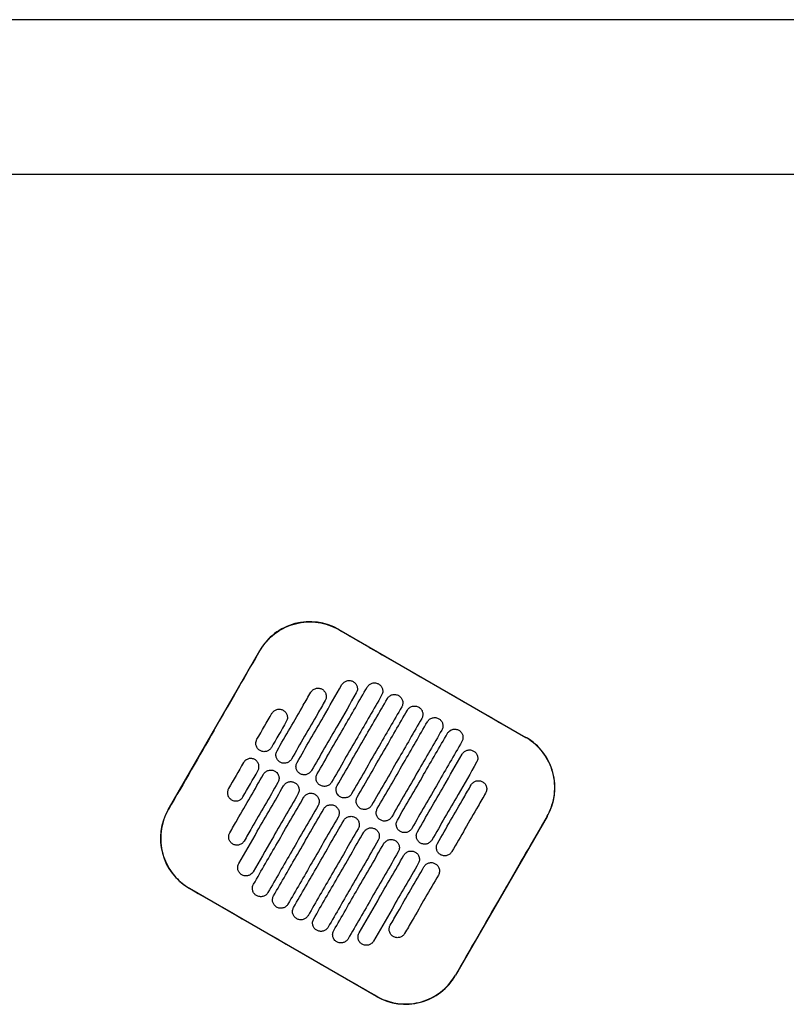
# Model space of a CAD drawing. Header units: metres. Extents: x 15.2 to 54.2, y -39.7 to 1.1.
# Tile 186 of 256: x 47.6 to 48, y -37.3 to -36.8. Entities that reach past the tile are written whole.
import ezdxf

# ---------------------------------------------------------------- set-up
doc = ezdxf.new("R2010")
doc.units = ezdxf.units.M
doc.header["$MEASUREMENT"] = 0
doc.layers.add('2D', color=252, linetype='Continuous')

# ---------------------------------------------------------------- blocks, each defined once
blk = doc.blocks.new('2D_QYOS_450')
at = {"layer": '2D'}
for p, q in [((1.66604, 0.00005), (0.77396, 0.00005)), ((0.0795, -0.08), (2.36049, -0.08)), ((1.01605, -0.31597), (1.11307, -0.37192)), ((0.92761, -0.40926), (0.97508, -0.32697)), ((1.12407, -0.4129), (1.07661, -0.49519)), ((1.03564, -0.50619), (0.93861, -0.45024))]:
    blk.add_line(p, q, dxfattribs=at)
for centre, start, end in [((1.00106, -0.34196), 60.027, 150.027), ((1.09808, -0.39791), 330.027, 60.027), ((0.9536, -0.42425), 150.027, 240.027), ((1.05062, -0.48021), 240.027, 330.027)]:
    blk.add_arc(centre, 0.03, start, end, dxfattribs=at)
for points, knots in [([(0.97517, -0.32702), (0.97555, -0.32636), (0.97596, -0.32572), (0.97839, -0.32215), (0.98091, -0.3196), (0.98676, -0.31546), (0.99005, -0.31393), (0.99741, -0.31202), (1.00143, -0.3118), (1.00912, -0.31292), (1.01272, -0.31417), (1.016, -0.31606)], [-8.20809, -8.20809, -8.20809, -8.20809, -7.978943, -7.978943, -6.912231, -6.912231, -5.830065, -5.830065, -4.632711, -4.632711, -3.498654, -3.498654, -3.498654, -3.498654]), ([(1.016, -0.31606), (1.02389, -0.32062), (1.03209, -0.32535), (1.0644, -0.34399), (1.08871, -0.35801), (1.11302, -0.37202)], [-3.18138, -3.18138, -3.18138, -3.18138, -2.673929, -2.673929, -1.133377, -1.133377, -1.133377, -1.133377]), ([(0.95145, -0.36818), (0.95239, -0.36655), (0.95332, -0.36493), (0.96227, -0.34941), (0.96884, -0.33801), (0.97517, -0.32702)], [-12.071476, -12.071476, -12.071476, -12.071476, -11.509189, -11.509189, -6.696301, -6.696301, -6.696301, -6.696301]), ([(0.99443, -0.38489), (0.99897, -0.37702), (1.00351, -0.36915), (1.01125, -0.35572), (1.01446, -0.35016), (1.01766, -0.3446)], [0.699452, 0.699452, 0.699452, 0.699452, 3.42526, 3.42526, 5.350619, 5.350619, 5.350619, 5.350619]), ([(1.00152, -0.34856), (1.00177, -0.34814), (1.00213, -0.34768), (1.00308, -0.34696), (1.00358, -0.34671), (1.00465, -0.34642), (1.00523, -0.34638), (1.00642, -0.34653), (1.00697, -0.34675), (1.00739, -0.34699)], [-0.5513875, -0.5513875, -0.5513875, -0.5513875, -0.4031047, -0.4031047, -0.2776919, -0.2776919, -0.1471638, -0.1471638, 0, 0, 0, 0]), ([(1.00482, -0.39088), (1.00936, -0.38301), (1.0139, -0.37514), (1.02256, -0.36012), (1.02668, -0.35298), (1.03081, -0.34583)], [0.699452, 0.699452, 0.699452, 0.699452, 3.425292, 3.425292, 5.900643, 5.900643, 5.900643, 5.900643]), ([(1.00739, -0.34699), (1.00782, -0.34724), (1.00828, -0.3476), (1.00901, -0.34856), (1.00925, -0.34906), (1.00954, -0.35013), (1.00958, -0.3507), (1.00943, -0.35189), (1.00922, -0.35244), (1.00897, -0.35286)], [-0.5553353, -0.5553353, -0.5553353, -0.5553353, -0.4045593, -0.4045593, -0.278267, -0.278267, -0.1472205, -0.1472205, 0, 0, 0, 0]), ([(1.01766, -0.3446), (1.01791, -0.34417), (1.01827, -0.34371), (1.01922, -0.34299), (1.01972, -0.34275), (1.02079, -0.34245), (1.02137, -0.34241), (1.02256, -0.34257), (1.02311, -0.34278), (1.02353, -0.34303)], [-0.5514248, -0.5514248, -0.5514248, -0.5514248, -0.4031161, -0.4031161, -0.2776965, -0.2776965, -0.1471644, -0.1471644, 0, 0, 0, 0]), ([(1.02353, -0.34303), (1.02396, -0.34327), (1.02442, -0.34364), (1.02515, -0.34459), (1.02539, -0.34509), (1.02568, -0.34616), (1.02573, -0.34673), (1.02557, -0.34792), (1.02536, -0.34847), (1.02511, -0.34889)], [-0.5553003, -0.5553003, -0.5553003, -0.5553003, -0.4045497, -0.4045497, -0.2782639, -0.2782639, -0.1472208, -0.1472208, 0, 0, 0, 0]), ([(1.03081, -0.34583), (1.03105, -0.34541), (1.03142, -0.34494), (1.03237, -0.34422), (1.03286, -0.34398), (1.03393, -0.34368), (1.03451, -0.34364), (1.03571, -0.3438), (1.03625, -0.34401), (1.03668, -0.34426)], [-0.5514378, -0.5514378, -0.5514378, -0.5514378, -0.4031217, -0.4031217, -0.2776979, -0.2776979, -0.1471642, -0.1471642, 0, 0, 0, 0]), ([(1.03668, -0.34426), (1.0371, -0.3445), (1.03757, -0.34487), (1.03829, -0.34582), (1.03853, -0.34632), (1.03883, -0.34739), (1.03887, -0.34796), (1.03872, -0.34916), (1.0385, -0.3497), (1.03826, -0.35012)], [-0.5552876, -0.5552876, -0.5552876, -0.5552876, -0.4045446, -0.4045446, -0.2782629, -0.2782629, -0.1472212, -0.1472212, 0, 0, 0, 0]), ([(0.98403, -0.37889), (0.98857, -0.37102), (0.99311, -0.36315), (0.99894, -0.35304), (1.00023, -0.3508), (1.00152, -0.34856)], [0.699452, 0.699452, 0.699452, 0.699452, 3.425217, 3.425217, 4.200582, 4.200582, 4.200582, 4.200582]), ([(1.02511, -0.34889), (1.02191, -0.35445), (1.0187, -0.36001), (1.01096, -0.37344), (1.00642, -0.38131), (1.00188, -0.38918)], [1.499949, 1.499949, 1.499949, 1.499949, 3.425284, 3.425284, 6.151116, 6.151116, 6.151116, 6.151116]), ([(1.03826, -0.35012), (1.03413, -0.35727), (1.03001, -0.36442), (1.02135, -0.37944), (1.01681, -0.38731), (1.01227, -0.39518)], [0.949973, 0.949973, 0.949973, 0.949973, 3.425307, 3.425307, 6.151164, 6.151164, 6.151164, 6.151164]), ([(1.01522, -0.39688), (1.01976, -0.38901), (1.0243, -0.38114), (1.03296, -0.36612), (1.03708, -0.35897), (1.0412, -0.35182)], [0.699452, 0.699452, 0.699452, 0.699452, 3.425313, 3.425313, 5.900643, 5.900643, 5.900643, 5.900643]), ([(1.0412, -0.35182), (1.04145, -0.3514), (1.04181, -0.35094), (1.04276, -0.35022), (1.04326, -0.34997), (1.04433, -0.34968), (1.04491, -0.34964), (1.0461, -0.34979), (1.04665, -0.35001), (1.04707, -0.35025)], [-0.5514274, -0.5514274, -0.5514274, -0.5514274, -0.4031209, -0.4031209, -0.2776962, -0.2776962, -0.1471634, -0.1471634, 0, 0, 0, 0]), ([(1.04707, -0.35025), (1.04749, -0.3505), (1.04796, -0.35086), (1.04868, -0.35182), (1.04893, -0.35231), (1.04922, -0.35339), (1.04926, -0.35396), (1.04911, -0.35515), (1.0489, -0.35569), (1.04865, -0.35612)], [-0.5552953, -0.5552953, -0.5552953, -0.5552953, -0.4045437, -0.4045437, -0.2782634, -0.2782634, -0.1472215, -0.1472215, 0, 0, 0, 0]), ([(1.00897, -0.35286), (1.00768, -0.3551), (1.00639, -0.35734), (1.00056, -0.36745), (0.99602, -0.37532), (0.99148, -0.38319)], [2.649916, 2.649916, 2.649916, 2.649916, 3.425249, 3.425249, 6.151046, 6.151046, 6.151046, 6.151046]), ([(1.04865, -0.35612), (1.04453, -0.36327), (1.04041, -0.37041), (1.03175, -0.38543), (1.02721, -0.3933), (1.02267, -0.40117)], [0.949998, 0.949998, 0.949998, 0.949998, 3.42532, 3.42532, 6.151189, 6.151189, 6.151189, 6.151189]), ([(1.0516, -0.35782), (1.05184, -0.3574), (1.05221, -0.35693), (1.05316, -0.35621), (1.05365, -0.35597), (1.05472, -0.35567), (1.0553, -0.35563), (1.0565, -0.35579), (1.05704, -0.356), (1.05747, -0.35625)], [-0.5514139, -0.5514139, -0.5514139, -0.5514139, -0.4031194, -0.4031194, -0.2776944, -0.2776944, -0.1471626, -0.1471626, 0, 0, 0, 0]), ([(1.05747, -0.35625), (1.05789, -0.35649), (1.05836, -0.35686), (1.05908, -0.35781), (1.05932, -0.35831), (1.05962, -0.35938), (1.05966, -0.35995), (1.05951, -0.36115), (1.05929, -0.36169), (1.05905, -0.36211)], [-0.5553076, -0.5553076, -0.5553076, -0.5553076, -0.4045445, -0.4045445, -0.2782646, -0.2782646, -0.1472219, -0.1472219, 0, 0, 0, 0]), ([(0.98139, -0.35946), (0.98163, -0.35904), (0.982, -0.35858), (0.98294, -0.35786), (0.98344, -0.35761), (0.98451, -0.35732), (0.98509, -0.35728), (0.98629, -0.35743), (0.98683, -0.35764), (0.98726, -0.35789)], [-0.5513269, -0.5513269, -0.5513269, -0.5513269, -0.4030891, -0.4030891, -0.2776846, -0.2776846, -0.1471626, -0.1471626, 0, 0, 0, 0]), ([(0.98726, -0.35789), (0.98768, -0.35813), (0.98815, -0.3585), (0.98887, -0.35946), (0.98911, -0.35995), (0.98941, -0.36102), (0.98945, -0.3616), (0.98929, -0.36279), (0.98908, -0.36333), (0.98884, -0.36376)], [-0.5553938, -0.5553938, -0.5553938, -0.5553938, -0.4045733, -0.4045733, -0.2782728, -0.2782728, -0.147221, -0.147221, 0, 0, 0, 0]), ([(1.02561, -0.40287), (1.03015, -0.395), (1.03469, -0.38713), (1.04335, -0.37211), (1.04747, -0.36497), (1.0516, -0.35782)], [0.699452, 0.699452, 0.699452, 0.699452, 3.425322, 3.425322, 5.900643, 5.900643, 5.900643, 5.900643]), ([(1.05905, -0.36211), (1.05492, -0.36926), (1.0508, -0.37641), (1.04214, -0.39143), (1.0376, -0.3993), (1.03306, -0.40717)], [0.950001, 0.950001, 0.950001, 0.950001, 3.425322, 3.425322, 6.151192, 6.151192, 6.151192, 6.151192]), ([(1.06199, -0.36381), (1.06224, -0.36339), (1.0626, -0.36293), (1.06355, -0.36221), (1.06405, -0.36196), (1.06512, -0.36167), (1.0657, -0.36163), (1.06689, -0.36178), (1.06744, -0.362), (1.06786, -0.36224)], [-0.551397, -0.551397, -0.551397, -0.551397, -0.4031173, -0.4031173, -0.2776925, -0.2776925, -0.1471621, -0.1471621, 0, 0, 0, 0]), ([(1.06786, -0.36224), (1.06828, -0.36249), (1.06875, -0.36285), (1.06947, -0.36381), (1.06972, -0.3643), (1.07001, -0.36538), (1.07005, -0.36595), (1.0699, -0.36714), (1.06969, -0.36769), (1.06944, -0.36811)], [-0.5553245, -0.5553245, -0.5553245, -0.5553245, -0.4045471, -0.4045471, -0.2782667, -0.2782667, -0.1472226, -0.1472226, 0, 0, 0, 0]), ([(1.03601, -0.40887), (1.04055, -0.401), (1.04509, -0.39313), (1.05375, -0.37811), (1.05787, -0.37096), (1.06199, -0.36381)], [0.699452, 0.699452, 0.699452, 0.699452, 3.425321, 3.425321, 5.900643, 5.900643, 5.900643, 5.900643]), ([(1.06944, -0.36811), (1.06532, -0.37526), (1.0612, -0.3824), (1.05254, -0.39742), (1.048, -0.40529), (1.04346, -0.41317)], [0.949982, 0.949982, 0.949982, 0.949982, 3.425312, 3.425312, 6.151173, 6.151173, 6.151173, 6.151173]), ([(1.0464, -0.41486), (1.05094, -0.40699), (1.05548, -0.39912), (1.06414, -0.3841), (1.06827, -0.37696), (1.07239, -0.36981)], [0.699452, 0.699452, 0.699452, 0.699452, 3.425308, 3.425308, 5.900643, 5.900643, 5.900643, 5.900643]), ([(1.07239, -0.36981), (1.07263, -0.36939), (1.073, -0.36892), (1.07395, -0.3682), (1.07444, -0.36796), (1.07551, -0.36766), (1.07609, -0.36762), (1.07729, -0.36778), (1.07783, -0.36799), (1.07826, -0.36824)], [-0.551377, -0.551377, -0.551377, -0.551377, -0.4031143, -0.4031143, -0.2776905, -0.2776905, -0.1471617, -0.1471617, 0, 0, 0, 0]), ([(1.07826, -0.36824), (1.07868, -0.36848), (1.07915, -0.36885), (1.07987, -0.3698), (1.08011, -0.3703), (1.08041, -0.37137), (1.08045, -0.37194), (1.0803, -0.37314), (1.08008, -0.37368), (1.07984, -0.37411)], [-0.5553462, -0.5553462, -0.5553462, -0.5553462, -0.4045514, -0.4045514, -0.2782696, -0.2782696, -0.1472236, -0.1472236, 0, 0, 0, 0]), ([(1.12398, -0.41284), (1.12472, -0.41156), (1.12536, -0.41023), (1.12683, -0.40648), (1.12746, -0.40401), (1.12776, -0.40148), (1.12822, -0.39768), (1.12795, -0.39383), (1.12595, -0.38644), (1.12426, -0.38298), (1.11964, -0.37684), (1.11674, -0.37423), (1.11329, -0.37217), (1.11315, -0.3721), (1.11302, -0.37202)], [17.619777, 17.619777, 17.619777, 17.619777, 18.064718, 18.064718, 18.827754, 18.827754, 18.827754, 19.97637, 19.97637, 21.122539, 21.122539, 22.281306, 22.281306, 22.328075, 22.328075, 22.328075, 22.328075]), ([(0.97522, -0.37877), (0.97479, -0.37852), (0.97433, -0.37816), (0.9736, -0.3772), (0.97336, -0.3767), (0.97307, -0.37563), (0.97303, -0.37506), (0.97318, -0.37387), (0.97339, -0.37332), (0.97364, -0.3729)], [-0.5554178, -0.5554178, -0.5554178, -0.5554178, -0.4045751, -0.4045751, -0.2782741, -0.2782741, -0.1472211, -0.1472211, 0, 0, 0, 0]), ([(0.98109, -0.37719), (0.98084, -0.37762), (0.98048, -0.37808), (0.97953, -0.3788), (0.97903, -0.37905), (0.97796, -0.37934), (0.97738, -0.37938), (0.97619, -0.37923), (0.97564, -0.37901), (0.97522, -0.37877)], [-0.5512937, -0.5512937, -0.5512937, -0.5512937, -0.403082, -0.403082, -0.27768, -0.27768, -0.1471612, -0.1471612, 0, 0, 0, 0]), ([(1.07984, -0.37411), (1.07571, -0.38125), (1.07159, -0.3884), (1.06293, -0.40342), (1.05839, -0.41129), (1.05385, -0.41916)], [0.949941, 0.949941, 0.949941, 0.949941, 3.425291, 3.425291, 6.151132, 6.151132, 6.151132, 6.151132]), ([(0.98561, -0.38476), (0.98519, -0.38452), (0.98472, -0.38415), (0.984, -0.3832), (0.98375, -0.3827), (0.98346, -0.38163), (0.98342, -0.38105), (0.98357, -0.37986), (0.98379, -0.37932), (0.98403, -0.37889)], [-0.5553983, -0.5553983, -0.5553983, -0.5553983, -0.4045681, -0.4045681, -0.278271, -0.278271, -0.1472202, -0.1472202, 0, 0, 0, 0]), ([(1.0568, -0.42086), (1.06134, -0.41299), (1.06588, -0.40512), (1.07362, -0.39169), (1.07683, -0.38613), (1.08003, -0.38057)], [0.699452, 0.699452, 0.699452, 0.699452, 3.425284, 3.425284, 5.350619, 5.350619, 5.350619, 5.350619]), ([(1.08003, -0.38057), (1.08028, -0.38015), (1.08064, -0.37968), (1.08159, -0.37896), (1.08209, -0.37872), (1.08316, -0.37842), (1.08374, -0.37838), (1.08493, -0.37854), (1.08548, -0.37875), (1.0859, -0.379)], [-0.5513421, -0.5513421, -0.5513421, -0.5513421, -0.4031061, -0.4031061, -0.2776864, -0.2776864, -0.147161, -0.147161, 0, 0, 0, 0]), ([(1.0859, -0.379), (1.08633, -0.37924), (1.08679, -0.37961), (1.08752, -0.38056), (1.08776, -0.38106), (1.08806, -0.38213), (1.0881, -0.3827), (1.08794, -0.3839), (1.08773, -0.38444), (1.08748, -0.38486)], [-0.5553798, -0.5553798, -0.5553798, -0.5553798, -0.4045588, -0.4045588, -0.278273, -0.278273, -0.147224, -0.147224, 0, 0, 0, 0]), ([(0.97252, -0.38344), (0.97209, -0.3832), (0.97155, -0.38298), (0.97035, -0.38283), (0.96978, -0.38287), (0.9687, -0.38317), (0.96821, -0.38341), (0.96726, -0.38413), (0.96689, -0.38459), (0.96665, -0.38502)], [0, 0, 0, 0, 0.1471605, 0.1471605, 0.2776781, 0.2776781, 0.4030803, 0.4030803, 0.5512777, 0.5512777, 0.5512777, 0.5512777]), ([(0.9741, -0.38931), (0.97434, -0.38889), (0.97456, -0.38834), (0.97471, -0.38715), (0.97467, -0.38658), (0.97438, -0.38551), (0.97413, -0.38501), (0.97341, -0.38406), (0.97294, -0.38369), (0.97252, -0.38344)], [0, 0, 0, 0, 0.1472222, 0.1472222, 0.2782773, 0.2782773, 0.4045795, 0.4045795, 0.5554397, 0.5554397, 0.5554397, 0.5554397]), ([(0.99148, -0.38319), (0.99124, -0.38361), (0.99087, -0.38408), (0.98992, -0.38479), (0.98943, -0.38504), (0.98835, -0.38533), (0.98778, -0.38538), (0.98658, -0.38522), (0.98604, -0.38501), (0.98561, -0.38476)], [-0.5513071, -0.5513071, -0.5513071, -0.5513071, -0.4030846, -0.4030846, -0.2776802, -0.2776802, -0.1471604, -0.1471604, 0, 0, 0, 0]), ([(0.99601, -0.39076), (0.99558, -0.39051), (0.99512, -0.39015), (0.99439, -0.38919), (0.99415, -0.38869), (0.99386, -0.38762), (0.99382, -0.38705), (0.99397, -0.38586), (0.99418, -0.38531), (0.99443, -0.38489)], [-0.5553838, -0.5553838, -0.5553838, -0.5553838, -0.4045626, -0.4045626, -0.2782686, -0.2782686, -0.1472195, -0.1472195, 0, 0, 0, 0]), ([(1.08748, -0.38486), (1.08428, -0.39042), (1.08107, -0.39598), (1.07333, -0.40941), (1.06879, -0.41728), (1.06425, -0.42516)], [1.499901, 1.499901, 1.499901, 1.499901, 3.42526, 3.42526, 6.151068, 6.151068, 6.151068, 6.151068]), ([(0.95955, -0.42134), (0.96084, -0.4191), (0.96213, -0.41686), (0.96796, -0.40675), (0.9725, -0.39888), (0.97704, -0.39101)], [2.649852, 2.649852, 2.649852, 2.649852, 3.425217, 3.425217, 6.150983, 6.150983, 6.150983, 6.150983]), ([(0.97704, -0.39101), (0.97729, -0.39059), (0.97765, -0.39013), (0.9786, -0.38941), (0.9791, -0.38916), (0.98017, -0.38887), (0.98075, -0.38883), (0.98194, -0.38898), (0.98249, -0.38919), (0.98291, -0.38944)], [-0.5512944, -0.5512944, -0.5512944, -0.5512944, -0.4030833, -0.4030833, -0.2776787, -0.2776787, -0.1471599, -0.1471599, 0, 0, 0, 0]), ([(0.98291, -0.38944), (0.98334, -0.38968), (0.9838, -0.39005), (0.98453, -0.39101), (0.98477, -0.3915), (0.98506, -0.39257), (0.9851, -0.39315), (0.98495, -0.39434), (0.98474, -0.39488), (0.98449, -0.39531)], [-0.5554159, -0.5554159, -0.5554159, -0.5554159, -0.4045716, -0.4045716, -0.2782736, -0.2782736, -0.1472211, -0.1472211, 0, 0, 0, 0]), ([(1.00188, -0.38918), (1.00163, -0.38961), (1.00127, -0.39007), (1.00032, -0.39079), (0.99982, -0.39104), (0.99875, -0.39133), (0.99817, -0.39137), (0.99698, -0.39122), (0.99643, -0.391), (0.99601, -0.39076)], [-0.5513171, -0.5513171, -0.5513171, -0.5513171, -0.4030867, -0.4030867, -0.2776803, -0.2776803, -0.1471597, -0.1471597, 0, 0, 0, 0]), ([(1.0064, -0.39675), (1.00598, -0.39651), (1.00551, -0.39614), (1.00479, -0.39519), (1.00454, -0.39469), (1.00425, -0.39362), (1.00421, -0.39304), (1.00436, -0.39185), (1.00458, -0.39131), (1.00482, -0.39088)], [-0.5553742, -0.5553742, -0.5553742, -0.5553742, -0.4045587, -0.4045587, -0.278267, -0.278267, -0.1472191, -0.1472191, 0, 0, 0, 0]), ([(0.9642, -0.4373), (0.96741, -0.43174), (0.97061, -0.42618), (0.97836, -0.41275), (0.9829, -0.40488), (0.98744, -0.39701)], [1.499901, 1.499901, 1.499901, 1.499901, 3.42526, 3.42526, 6.151068, 6.151068, 6.151068, 6.151068]), ([(0.98449, -0.39531), (0.97995, -0.40318), (0.97541, -0.41105), (0.96958, -0.42116), (0.96829, -0.4234), (0.967, -0.42564)], [0.699452, 0.699452, 0.699452, 0.699452, 3.425249, 3.425249, 4.200582, 4.200582, 4.200582, 4.200582]), ([(0.98744, -0.39701), (0.98768, -0.39658), (0.98805, -0.39612), (0.989, -0.3954), (0.98949, -0.39516), (0.99057, -0.39486), (0.99114, -0.39482), (0.99234, -0.39497), (0.99288, -0.39519), (0.99331, -0.39543)], [-0.5513075, -0.5513075, -0.5513075, -0.5513075, -0.4030857, -0.4030857, -0.2776792, -0.2776792, -0.1471593, -0.1471593, 0, 0, 0, 0]), ([(0.99331, -0.39543), (0.99373, -0.39568), (0.9942, -0.39605), (0.99492, -0.397), (0.99517, -0.3975), (0.99546, -0.39857), (0.9955, -0.39914), (0.99535, -0.40033), (0.99513, -0.40088), (0.99489, -0.4013)], [-0.555397, -0.555397, -0.555397, -0.555397, -0.4045652, -0.4045652, -0.2782705, -0.2782705, -0.1472202, -0.1472202, 0, 0, 0, 0]), ([(1.01227, -0.39518), (1.01203, -0.3956), (1.01166, -0.39607), (1.01071, -0.39679), (1.01022, -0.39703), (1.00914, -0.39733), (1.00857, -0.39737), (1.00737, -0.39721), (1.00683, -0.397), (1.0064, -0.39675)], [-0.5513237, -0.5513237, -0.5513237, -0.5513237, -0.4030882, -0.4030882, -0.2776804, -0.2776804, -0.1471592, -0.1471592, 0, 0, 0, 0]), ([(1.0168, -0.40275), (1.01637, -0.4025), (1.01591, -0.40214), (1.01518, -0.40118), (1.01494, -0.40068), (1.01465, -0.39961), (1.01461, -0.39904), (1.01476, -0.39785), (1.01497, -0.3973), (1.01522, -0.39688)], [-0.5553693, -0.5553693, -0.5553693, -0.5553693, -0.4045566, -0.4045566, -0.2782661, -0.2782661, -0.1472189, -0.1472189, 0, 0, 0, 0]), ([(1.06719, -0.42685), (1.07173, -0.41898), (1.07627, -0.41111), (1.0821, -0.401), (1.08339, -0.39876), (1.08468, -0.39653)], [0.699452, 0.699452, 0.699452, 0.699452, 3.425249, 3.425249, 4.200582, 4.200582, 4.200582, 4.200582]), ([(1.08468, -0.39653), (1.08493, -0.3961), (1.08529, -0.39564), (1.08624, -0.39492), (1.08674, -0.39467), (1.08781, -0.39438), (1.08839, -0.39434), (1.08958, -0.39449), (1.09013, -0.39471), (1.09055, -0.39495)], [-0.5513007, -0.5513007, -0.5513007, -0.5513007, -0.4030941, -0.4030941, -0.2776814, -0.2776814, -0.1471603, -0.1471603, 0, 0, 0, 0]), ([(1.09055, -0.39495), (1.09098, -0.3952), (1.09144, -0.39556), (1.09217, -0.39652), (1.09241, -0.39702), (1.09271, -0.39809), (1.09275, -0.39866), (1.09259, -0.39985), (1.09238, -0.4004), (1.09213, -0.40082)], [-0.5554179, -0.5554179, -0.5554179, -0.5554179, -0.4045683, -0.4045683, -0.2782761, -0.2782761, -0.1472238, -0.1472238, 0, 0, 0, 0]), ([(0.9589, -0.39845), (0.95865, -0.39888), (0.95844, -0.39942), (0.95829, -0.40061), (0.95833, -0.40119), (0.95862, -0.40226), (0.95887, -0.40276), (0.95959, -0.40371), (0.96006, -0.40408), (0.96048, -0.40432)], [0, 0, 0, 0, 0.147223, 0.147223, 0.2782783, 0.2782783, 0.4045781, 0.4045781, 0.5554474, 0.5554474, 0.5554474, 0.5554474]), ([(0.96048, -0.40432), (0.9609, -0.40457), (0.96145, -0.40478), (0.96265, -0.40493), (0.96322, -0.40489), (0.96429, -0.4046), (0.96479, -0.40435), (0.96574, -0.40363), (0.9661, -0.40317), (0.96635, -0.40275)], [0, 0, 0, 0, 0.1471602, 0.1471602, 0.2776775, 0.2776775, 0.4030818, 0.4030818, 0.5512681, 0.5512681, 0.5512681, 0.5512681]), ([(0.99489, -0.4013), (0.99035, -0.40917), (0.98581, -0.41704), (0.97806, -0.43047), (0.97486, -0.43603), (0.97165, -0.44159)], [0.699452, 0.699452, 0.699452, 0.699452, 3.425284, 3.425284, 5.350619, 5.350619, 5.350619, 5.350619]), ([(0.97185, -0.44806), (0.97597, -0.44091), (0.98009, -0.43376), (0.98875, -0.41874), (0.99329, -0.41087), (0.99783, -0.403)], [0.949941, 0.949941, 0.949941, 0.949941, 3.425292, 3.425292, 6.151132, 6.151132, 6.151132, 6.151132]), ([(0.99783, -0.403), (0.99808, -0.40258), (0.99844, -0.40212), (0.99939, -0.4014), (0.99989, -0.40115), (1.00096, -0.40086), (1.00154, -0.40082), (1.00273, -0.40097), (1.00328, -0.40118), (1.0037, -0.40143)], [-0.5513173, -0.5513173, -0.5513173, -0.5513173, -0.4030875, -0.4030875, -0.2776797, -0.2776797, -0.147159, -0.147159, 0, 0, 0, 0]), ([(1.0037, -0.40143), (1.00413, -0.40167), (1.00459, -0.40204), (1.00532, -0.403), (1.00556, -0.40349), (1.00585, -0.40456), (1.0059, -0.40514), (1.00574, -0.40633), (1.00553, -0.40687), (1.00528, -0.4073)], [-0.555383, -0.555383, -0.555383, -0.555383, -0.4045604, -0.4045604, -0.2782682, -0.2782682, -0.1472195, -0.1472195, 0, 0, 0, 0]), ([(1.02267, -0.40117), (1.02242, -0.4016), (1.02206, -0.40206), (1.02111, -0.40278), (1.02061, -0.40303), (1.01954, -0.40332), (1.01896, -0.40336), (1.01777, -0.40321), (1.01722, -0.40299), (1.0168, -0.40275)], [-0.551327, -0.551327, -0.551327, -0.551327, -0.403089, -0.403089, -0.2776804, -0.2776804, -0.1471589, -0.1471589, 0, 0, 0, 0]), ([(1.02719, -0.40874), (1.02677, -0.4085), (1.0263, -0.40813), (1.02558, -0.40718), (1.02534, -0.40668), (1.02504, -0.40561), (1.025, -0.40503), (1.02515, -0.40384), (1.02537, -0.4033), (1.02561, -0.40287)], [-0.5553691, -0.5553691, -0.5553691, -0.5553691, -0.4045561, -0.4045561, -0.278266, -0.278266, -0.1472189, -0.1472189, 0, 0, 0, 0]), ([(1.09213, -0.40082), (1.09084, -0.40306), (1.08955, -0.4053), (1.08372, -0.41541), (1.07918, -0.42328), (1.07464, -0.43115)], [2.649852, 2.649852, 2.649852, 2.649852, 3.425217, 3.425217, 6.150982, 6.150982, 6.150982, 6.150982]), ([(1.00528, -0.4073), (1.00074, -0.41517), (0.9962, -0.42304), (0.98754, -0.43806), (0.98342, -0.44521), (0.9793, -0.45235)], [0.699452, 0.699452, 0.699452, 0.699452, 3.425308, 3.425308, 5.900643, 5.900643, 5.900643, 5.900643]), ([(1.00823, -0.409), (1.00847, -0.40857), (1.00884, -0.40811), (1.00979, -0.40739), (1.01028, -0.40715), (1.01136, -0.40685), (1.01193, -0.40681), (1.01313, -0.40696), (1.01367, -0.40718), (1.0141, -0.40742)], [-0.5513238, -0.5513238, -0.5513238, -0.5513238, -0.4030887, -0.4030887, -0.27768, -0.27768, -0.1471588, -0.1471588, 0, 0, 0, 0]), ([(1.0141, -0.40742), (1.01452, -0.40767), (1.01499, -0.40804), (1.01571, -0.40899), (1.01596, -0.40949), (1.01625, -0.41056), (1.01629, -0.41113), (1.01614, -0.41232), (1.01592, -0.41287), (1.01568, -0.41329)], [-0.5553737, -0.5553737, -0.5553737, -0.5553737, -0.4045574, -0.4045574, -0.2782667, -0.2782667, -0.1472191, -0.1472191, 0, 0, 0, 0]), ([(1.03306, -0.40717), (1.03282, -0.40759), (1.03245, -0.40806), (1.0315, -0.40878), (1.03101, -0.40902), (1.02993, -0.40932), (1.02936, -0.40936), (1.02816, -0.4092), (1.02762, -0.40899), (1.02719, -0.40874)], [-0.551327, -0.551327, -0.551327, -0.551327, -0.4030892, -0.4030892, -0.2776802, -0.2776802, -0.1471588, -0.1471588, 0, 0, 0, 0]), ([(0.92771, -0.40932), (0.92768, -0.40938), (0.92764, -0.40944), (0.92565, -0.41294), (0.9244, -0.41673), (0.92345, -0.42458), (0.92376, -0.42856), (0.9258, -0.43581), (0.92739, -0.43907), (0.93127, -0.44435), (0.93338, -0.44646), (0.93669, -0.44893), (0.93766, -0.44956), (0.93867, -0.45014)], [8.273299, 8.273299, 8.273299, 8.273299, 8.293543, 8.293543, 9.48086, 9.48086, 10.665623, 10.665623, 11.74288, 11.74288, 12.632334, 12.632334, 12.981673, 12.981673, 12.981673, 12.981673]), ([(0.98224, -0.45405), (0.98637, -0.4469), (0.99049, -0.43976), (0.99915, -0.42474), (1.00369, -0.41687), (1.00823, -0.409)], [0.949982, 0.949982, 0.949982, 0.949982, 3.425312, 3.425312, 6.151173, 6.151173, 6.151173, 6.151173]), ([(1.01568, -0.41329), (1.01114, -0.42116), (1.0066, -0.42904), (0.99794, -0.44405), (0.99382, -0.4512), (0.98969, -0.45835)], [0.699452, 0.699452, 0.699452, 0.699452, 3.425321, 3.425321, 5.900643, 5.900643, 5.900643, 5.900643]), ([(1.01862, -0.41499), (1.01887, -0.41457), (1.01923, -0.41411), (1.02018, -0.41339), (1.02068, -0.41314), (1.02175, -0.41285), (1.02233, -0.41281), (1.02352, -0.41296), (1.02407, -0.41317), (1.02449, -0.41342)], [-0.551327, -0.551327, -0.551327, -0.551327, -0.4030892, -0.4030892, -0.2776802, -0.2776802, -0.1471588, -0.1471588, 0, 0, 0, 0]), ([(1.03759, -0.41474), (1.03716, -0.41449), (1.0367, -0.41413), (1.03598, -0.41317), (1.03573, -0.41267), (1.03544, -0.4116), (1.0354, -0.41103), (1.03555, -0.40984), (1.03576, -0.40929), (1.03601, -0.40887)], [-0.5553737, -0.5553737, -0.5553737, -0.5553737, -0.4045574, -0.4045574, -0.2782667, -0.2782667, -0.1472191, -0.1472191, 0, 0, 0, 0]), ([(1.04346, -0.41317), (1.04321, -0.41359), (1.04285, -0.41405), (1.0419, -0.41477), (1.0414, -0.41502), (1.04033, -0.41531), (1.03975, -0.41535), (1.03856, -0.4152), (1.03801, -0.41498), (1.03759, -0.41474)], [-0.5513238, -0.5513238, -0.5513238, -0.5513238, -0.4030887, -0.4030887, -0.27768, -0.27768, -0.1471588, -0.1471588, 0, 0, 0, 0]), ([(1.12398, -0.41284), (1.11786, -0.42344), (1.1115, -0.43447), (1.10257, -0.44994), (1.10139, -0.45198), (1.10024, -0.45399)], [-21.78268, -21.78268, -21.78268, -21.78268, -17.142885, -17.142885, -16.423665, -16.423665, -16.423665, -16.423665]), ([(0.99264, -0.46005), (0.99676, -0.4529), (1.00088, -0.44575), (1.00955, -0.43073), (1.01408, -0.42286), (1.01862, -0.41499)], [0.950001, 0.950001, 0.950001, 0.950001, 3.425322, 3.425322, 6.151192, 6.151192, 6.151192, 6.151192]), ([(1.02449, -0.41342), (1.02492, -0.41366), (1.02538, -0.41403), (1.02611, -0.41499), (1.02635, -0.41548), (1.02664, -0.41655), (1.02669, -0.41713), (1.02653, -0.41832), (1.02632, -0.41886), (1.02607, -0.41929)], [-0.5553691, -0.5553691, -0.5553691, -0.5553691, -0.4045561, -0.4045561, -0.278266, -0.278266, -0.1472189, -0.1472189, 0, 0, 0, 0]), ([(1.04798, -0.42073), (1.04756, -0.42049), (1.04709, -0.42012), (1.04637, -0.41917), (1.04613, -0.41867), (1.04583, -0.4176), (1.04579, -0.41702), (1.04594, -0.41583), (1.04616, -0.41529), (1.0464, -0.41486)], [-0.555383, -0.555383, -0.555383, -0.555383, -0.4045605, -0.4045605, -0.2782682, -0.2782682, -0.1472195, -0.1472195, 0, 0, 0, 0]), ([(0.96113, -0.42721), (0.96071, -0.42696), (0.96024, -0.4266), (0.95952, -0.42564), (0.95927, -0.42515), (0.95898, -0.42407), (0.95894, -0.4235), (0.95909, -0.42231), (0.95931, -0.42177), (0.95955, -0.42134)], [-0.555418, -0.555418, -0.555418, -0.555418, -0.4045683, -0.4045683, -0.2782762, -0.2782762, -0.1472238, -0.1472238, 0, 0, 0, 0]), ([(1.02607, -0.41929), (1.02153, -0.42716), (1.01699, -0.43503), (1.00833, -0.45005), (1.00421, -0.4572), (1.00009, -0.46434)], [0.699452, 0.699452, 0.699452, 0.699452, 3.425322, 3.425322, 5.900643, 5.900643, 5.900643, 5.900643]), ([(1.00303, -0.46604), (1.00716, -0.45889), (1.01128, -0.45175), (1.01994, -0.43673), (1.02448, -0.42886), (1.02902, -0.42099)], [0.949998, 0.949998, 0.949998, 0.949998, 3.42532, 3.42532, 6.151189, 6.151189, 6.151189, 6.151189]), ([(1.02902, -0.42099), (1.02926, -0.42056), (1.02963, -0.4201), (1.03058, -0.41938), (1.03107, -0.41914), (1.03215, -0.41884), (1.03272, -0.4188), (1.03392, -0.41895), (1.03446, -0.41917), (1.03489, -0.41941)], [-0.5513269, -0.5513269, -0.5513269, -0.5513269, -0.403089, -0.403089, -0.2776804, -0.2776804, -0.1471589, -0.1471589, 0, 0, 0, 0]), ([(1.03489, -0.41941), (1.03531, -0.41966), (1.03578, -0.42003), (1.0365, -0.42098), (1.03675, -0.42148), (1.03704, -0.42255), (1.03708, -0.42312), (1.03693, -0.42431), (1.03671, -0.42486), (1.03647, -0.42528)], [-0.5553693, -0.5553693, -0.5553693, -0.5553693, -0.4045566, -0.4045566, -0.2782661, -0.2782661, -0.1472189, -0.1472189, 0, 0, 0, 0]), ([(1.05385, -0.41916), (1.05361, -0.41958), (1.05324, -0.42005), (1.05229, -0.42077), (1.0518, -0.42101), (1.05073, -0.42131), (1.05015, -0.42135), (1.04895, -0.42119), (1.04841, -0.42098), (1.04798, -0.42073)], [-0.5513173, -0.5513173, -0.5513173, -0.5513173, -0.4030875, -0.4030875, -0.2776797, -0.2776797, -0.147159, -0.147159, 0, 0, 0, 0]), ([(1.05838, -0.42673), (1.05796, -0.42648), (1.05749, -0.42612), (1.05677, -0.42516), (1.05652, -0.42466), (1.05623, -0.42359), (1.05619, -0.42302), (1.05634, -0.42183), (1.05655, -0.42128), (1.0568, -0.42086)], [-0.5553971, -0.5553971, -0.5553971, -0.5553971, -0.4045652, -0.4045652, -0.2782705, -0.2782705, -0.1472202, -0.1472202, 0, 0, 0, 0]), ([(0.967, -0.42564), (0.96676, -0.42606), (0.96639, -0.42652), (0.96544, -0.42724), (0.96495, -0.42749), (0.96387, -0.42778), (0.9633, -0.42782), (0.9621, -0.42767), (0.96156, -0.42745), (0.96113, -0.42721)], [-0.5513007, -0.5513007, -0.5513007, -0.5513007, -0.4030941, -0.4030941, -0.2776814, -0.2776814, -0.1471603, -0.1471603, 0, 0, 0, 0]), ([(1.03647, -0.42528), (1.03193, -0.43315), (1.02739, -0.44103), (1.01873, -0.45604), (1.01461, -0.46319), (1.01048, -0.47034)], [0.699452, 0.699452, 0.699452, 0.699452, 3.425313, 3.425313, 5.900643, 5.900643, 5.900643, 5.900643]), ([(1.01343, -0.47204), (1.01755, -0.46489), (1.02167, -0.45774), (1.03034, -0.44272), (1.03487, -0.43485), (1.03941, -0.42698)], [0.949972, 0.949972, 0.949972, 0.949972, 3.425307, 3.425307, 6.151164, 6.151164, 6.151164, 6.151164]), ([(1.03941, -0.42698), (1.03966, -0.42656), (1.04002, -0.4261), (1.04097, -0.42538), (1.04147, -0.42513), (1.04254, -0.42484), (1.04312, -0.4248), (1.04431, -0.42495), (1.04486, -0.42516), (1.04528, -0.42541)], [-0.5513236, -0.5513236, -0.5513236, -0.5513236, -0.4030881, -0.4030881, -0.2776804, -0.2776804, -0.1471592, -0.1471592, 0, 0, 0, 0]), ([(1.04528, -0.42541), (1.04571, -0.42565), (1.04617, -0.42602), (1.0469, -0.42698), (1.04714, -0.42747), (1.04744, -0.42854), (1.04748, -0.42912), (1.04732, -0.43031), (1.04711, -0.43085), (1.04686, -0.43128)], [-0.5553742, -0.5553742, -0.5553742, -0.5553742, -0.4045587, -0.4045587, -0.278267, -0.278267, -0.1472191, -0.1472191, 0, 0, 0, 0]), ([(1.06425, -0.42516), (1.064, -0.42558), (1.06364, -0.42604), (1.06269, -0.42676), (1.06219, -0.42701), (1.06112, -0.4273), (1.06054, -0.42734), (1.05935, -0.42719), (1.0588, -0.42697), (1.05838, -0.42673)], [-0.5513075, -0.5513075, -0.5513075, -0.5513075, -0.4030857, -0.4030857, -0.2776792, -0.2776792, -0.1471593, -0.1471593, 0, 0, 0, 0]), ([(1.06877, -0.43272), (1.06835, -0.43248), (1.06788, -0.43211), (1.06716, -0.43116), (1.06692, -0.43066), (1.06662, -0.42959), (1.06658, -0.42901), (1.06673, -0.42782), (1.06695, -0.42728), (1.06719, -0.42685)], [-0.555416, -0.555416, -0.555416, -0.555416, -0.4045716, -0.4045716, -0.2782736, -0.2782736, -0.1472211, -0.1472211, 0, 0, 0, 0]), ([(1.04686, -0.43128), (1.04232, -0.43915), (1.03779, -0.44702), (1.02912, -0.46204), (1.025, -0.46919), (1.02088, -0.47633)], [0.699452, 0.699452, 0.699452, 0.699452, 3.425292, 3.425292, 5.900643, 5.900643, 5.900643, 5.900643]), ([(1.02657, -0.47327), (1.02978, -0.46771), (1.03299, -0.46215), (1.04073, -0.44872), (1.04527, -0.44085), (1.04981, -0.43298)], [1.499949, 1.499949, 1.499949, 1.499949, 3.425284, 3.425284, 6.151116, 6.151116, 6.151116, 6.151116]), ([(1.04981, -0.43298), (1.05005, -0.43255), (1.05042, -0.43209), (1.05137, -0.43137), (1.05186, -0.43113), (1.05294, -0.43083), (1.05351, -0.43079), (1.05471, -0.43094), (1.05525, -0.43116), (1.05568, -0.43141)], [-0.551317, -0.551317, -0.551317, -0.551317, -0.4030867, -0.4030867, -0.2776803, -0.2776803, -0.1471597, -0.1471597, 0, 0, 0, 0]), ([(1.05568, -0.43141), (1.0561, -0.43165), (1.05657, -0.43202), (1.05729, -0.43297), (1.05754, -0.43347), (1.05783, -0.43454), (1.05787, -0.43511), (1.05772, -0.4363), (1.0575, -0.43685), (1.05726, -0.43727)], [-0.5553839, -0.5553839, -0.5553839, -0.5553839, -0.4045626, -0.4045626, -0.2782686, -0.2782686, -0.1472195, -0.1472195, 0, 0, 0, 0]), ([(1.07464, -0.43115), (1.0744, -0.43157), (1.07403, -0.43204), (1.07308, -0.43276), (1.07259, -0.433), (1.07152, -0.4333), (1.07094, -0.43334), (1.06974, -0.43318), (1.0692, -0.43297), (1.06877, -0.43272)], [-0.5512944, -0.5512944, -0.5512944, -0.5512944, -0.4030833, -0.4030833, -0.2776787, -0.2776787, -0.1471599, -0.1471599, 0, 0, 0, 0]), ([(0.96578, -0.44317), (0.96536, -0.44292), (0.96489, -0.44255), (0.96417, -0.4416), (0.96392, -0.4411), (0.96363, -0.44003), (0.96359, -0.43946), (0.96374, -0.43827), (0.96396, -0.43772), (0.9642, -0.4373)], [-0.55538, -0.55538, -0.55538, -0.55538, -0.4045589, -0.4045589, -0.278273, -0.278273, -0.147224, -0.147224, 0, 0, 0, 0]), ([(1.05726, -0.43727), (1.05272, -0.44514), (1.04818, -0.45302), (1.04043, -0.46645), (1.03723, -0.472), (1.03402, -0.47756)], [0.699452, 0.699452, 0.699452, 0.699452, 3.42526, 3.42526, 5.350619, 5.350619, 5.350619, 5.350619]), ([(1.0602, -0.43897), (1.06045, -0.43855), (1.06081, -0.43809), (1.06176, -0.43737), (1.06226, -0.43712), (1.06333, -0.43683), (1.06391, -0.43679), (1.0651, -0.43694), (1.06565, -0.43716), (1.06607, -0.4374)], [-0.551307, -0.551307, -0.551307, -0.551307, -0.4030846, -0.4030846, -0.2776802, -0.2776802, -0.1471604, -0.1471604, 0, 0, 0, 0]), ([(1.06607, -0.4374), (1.0665, -0.43764), (1.06696, -0.43801), (1.06769, -0.43897), (1.06793, -0.43946), (1.06823, -0.44053), (1.06827, -0.44111), (1.06811, -0.4423), (1.0679, -0.44284), (1.06765, -0.44327)], [-0.5553984, -0.5553984, -0.5553984, -0.5553984, -0.4045681, -0.4045681, -0.278271, -0.278271, -0.1472202, -0.1472202, 0, 0, 0, 0]), ([(0.97165, -0.44159), (0.97141, -0.44202), (0.97104, -0.44248), (0.97009, -0.4432), (0.9696, -0.44344), (0.96852, -0.44374), (0.96795, -0.44378), (0.96675, -0.44363), (0.96621, -0.44341), (0.96578, -0.44317)], [-0.551342, -0.551342, -0.551342, -0.551342, -0.4031061, -0.4031061, -0.2776864, -0.2776864, -0.147161, -0.147161, 0, 0, 0, 0]), ([(1.04271, -0.4693), (1.044, -0.46706), (1.0453, -0.46482), (1.05113, -0.45471), (1.05567, -0.44684), (1.0602, -0.43897)], [2.649916, 2.649916, 2.649916, 2.649916, 3.425249, 3.425249, 6.151046, 6.151046, 6.151046, 6.151046]), ([(1.06765, -0.44327), (1.06311, -0.45114), (1.05858, -0.45901), (1.05275, -0.46912), (1.05145, -0.47136), (1.05016, -0.4736)], [0.699452, 0.699452, 0.699452, 0.699452, 3.425217, 3.425217, 4.200582, 4.200582, 4.200582, 4.200582]), ([(0.97343, -0.45392), (0.97301, -0.45368), (0.97254, -0.45331), (0.97182, -0.45236), (0.97157, -0.45186), (0.97128, -0.45079), (0.97124, -0.45022), (0.97139, -0.44903), (0.9716, -0.44848), (0.97185, -0.44806)], [-0.5553464, -0.5553464, -0.5553464, -0.5553464, -0.4045515, -0.4045515, -0.2782697, -0.2782697, -0.1472236, -0.1472236, 0, 0, 0, 0]), ([(0.93867, -0.45014), (0.96298, -0.46415), (0.98729, -0.47817), (1.01962, -0.49683), (1.02766, -0.50146), (1.03569, -0.5061)], [1.133412, 1.133412, 1.133412, 1.133412, 2.681586, 2.681586, 3.193366, 3.193366, 3.193366, 3.193366]), ([(0.9793, -0.45235), (0.97906, -0.45278), (0.97869, -0.45324), (0.97774, -0.45396), (0.97724, -0.4542), (0.97617, -0.4545), (0.9756, -0.45454), (0.9744, -0.45439), (0.97385, -0.45417), (0.97343, -0.45392)], [-0.5513769, -0.5513769, -0.5513769, -0.5513769, -0.4031143, -0.4031143, -0.2776905, -0.2776905, -0.1471617, -0.1471617, 0, 0, 0, 0]), ([(0.98382, -0.45992), (0.9834, -0.45968), (0.98294, -0.45931), (0.98221, -0.45835), (0.98197, -0.45786), (0.98167, -0.45679), (0.98163, -0.45621), (0.98179, -0.45502), (0.982, -0.45448), (0.98224, -0.45405)], [-0.5553248, -0.5553248, -0.5553248, -0.5553248, -0.4045472, -0.4045472, -0.2782668, -0.2782668, -0.1472227, -0.1472227, 0, 0, 0, 0]), ([(0.98969, -0.45835), (0.98945, -0.45877), (0.98908, -0.45923), (0.98814, -0.45995), (0.98764, -0.4602), (0.98657, -0.46049), (0.98599, -0.46053), (0.9848, -0.46038), (0.98425, -0.46017), (0.98382, -0.45992)], [-0.5513969, -0.5513969, -0.5513969, -0.5513969, -0.4031172, -0.4031172, -0.2776925, -0.2776925, -0.1471621, -0.1471621, 0, 0, 0, 0]), ([(0.99422, -0.46592), (0.9938, -0.46567), (0.99333, -0.4653), (0.99261, -0.46435), (0.99236, -0.46385), (0.99207, -0.46278), (0.99203, -0.46221), (0.99218, -0.46102), (0.99239, -0.46047), (0.99264, -0.46005)], [-0.5553078, -0.5553078, -0.5553078, -0.5553078, -0.4045446, -0.4045446, -0.2782647, -0.2782647, -0.147222, -0.147222, 0, 0, 0, 0]), ([(1.00009, -0.46434), (0.99985, -0.46477), (0.99948, -0.46523), (0.99853, -0.46595), (0.99803, -0.46619), (0.99696, -0.46649), (0.99639, -0.46653), (0.99519, -0.46638), (0.99464, -0.46616), (0.99422, -0.46592)], [-0.5514137, -0.5514137, -0.5514137, -0.5514137, -0.4031194, -0.4031194, -0.2776944, -0.2776944, -0.1471627, -0.1471627, 0, 0, 0, 0]), ([(1.00461, -0.47191), (1.00419, -0.47167), (1.00373, -0.4713), (1.003, -0.47034), (1.00276, -0.46985), (1.00246, -0.46878), (1.00242, -0.4682), (1.00258, -0.46701), (1.00279, -0.46647), (1.00303, -0.46604)], [-0.5552955, -0.5552955, -0.5552955, -0.5552955, -0.4045438, -0.4045438, -0.2782634, -0.2782634, -0.1472215, -0.1472215, 0, 0, 0, 0]), ([(1.04429, -0.47517), (1.04387, -0.47493), (1.0434, -0.47456), (1.04268, -0.4736), (1.04244, -0.47311), (1.04214, -0.47204), (1.0421, -0.47146), (1.04225, -0.47027), (1.04247, -0.46973), (1.04271, -0.4693)], [-0.5553355, -0.5553355, -0.5553355, -0.5553355, -0.4045594, -0.4045594, -0.278267, -0.278267, -0.1472206, -0.1472206, 0, 0, 0, 0]), ([(1.01048, -0.47034), (1.01024, -0.47076), (1.00987, -0.47122), (1.00893, -0.47194), (1.00843, -0.47219), (1.00736, -0.47248), (1.00678, -0.47252), (1.00559, -0.47237), (1.00504, -0.47216), (1.00461, -0.47191)], [-0.5514273, -0.5514273, -0.5514273, -0.5514273, -0.4031209, -0.4031209, -0.2776962, -0.2776962, -0.1471634, -0.1471634, 0, 0, 0, 0]), ([(1.01501, -0.47791), (1.01459, -0.47766), (1.01412, -0.47729), (1.0134, -0.47634), (1.01315, -0.47584), (1.01286, -0.47477), (1.01282, -0.4742), (1.01297, -0.47301), (1.01318, -0.47246), (1.01343, -0.47204)], [-0.5552879, -0.5552879, -0.5552879, -0.5552879, -0.4045447, -0.4045447, -0.2782629, -0.2782629, -0.1472212, -0.1472212, 0, 0, 0, 0]), ([(1.02815, -0.47914), (1.02773, -0.47889), (1.02726, -0.47852), (1.02654, -0.47757), (1.0263, -0.47707), (1.026, -0.476), (1.02596, -0.47543), (1.02611, -0.47424), (1.02633, -0.47369), (1.02657, -0.47327)], [-0.5553006, -0.5553006, -0.5553006, -0.5553006, -0.4045498, -0.4045498, -0.2782639, -0.2782639, -0.1472208, -0.1472208, 0, 0, 0, 0]), ([(1.05016, -0.4736), (1.04992, -0.47402), (1.04955, -0.47448), (1.0486, -0.4752), (1.04811, -0.47545), (1.04704, -0.47574), (1.04646, -0.47578), (1.04526, -0.47563), (1.04472, -0.47541), (1.04429, -0.47517)], [-0.5513873, -0.5513873, -0.5513873, -0.5513873, -0.4031046, -0.4031046, -0.2776919, -0.2776919, -0.1471638, -0.1471638, 0, 0, 0, 0]), ([(1.02088, -0.47633), (1.02064, -0.47676), (1.02027, -0.47722), (1.01932, -0.47794), (1.01882, -0.47818), (1.01775, -0.47848), (1.01718, -0.47852), (1.01598, -0.47837), (1.01543, -0.47815), (1.01501, -0.47791)], [-0.5514376, -0.5514376, -0.5514376, -0.5514376, -0.4031217, -0.4031217, -0.2776979, -0.2776979, -0.1471642, -0.1471642, 0, 0, 0, 0]), ([(1.03402, -0.47756), (1.03378, -0.47799), (1.03341, -0.47845), (1.03246, -0.47917), (1.03197, -0.47941), (1.03089, -0.47971), (1.03032, -0.47975), (1.02912, -0.4796), (1.02858, -0.47938), (1.02815, -0.47914)], [-0.5514247, -0.5514247, -0.5514247, -0.5514247, -0.4031161, -0.4031161, -0.2776965, -0.2776965, -0.1471644, -0.1471644, 0, 0, 0, 0]), ([(1.03569, -0.5061), (1.03708, -0.5069), (1.03853, -0.50759), (1.04288, -0.50924), (1.04588, -0.50988), (1.05279, -0.51027), (1.05667, -0.50974), (1.06384, -0.50727), (1.06709, -0.50543), (1.07256, -0.5008), (1.07479, -0.49813), (1.07652, -0.49514)], [12.978915, 12.978915, 12.978915, 12.978915, 13.461173, 13.461173, 14.374287, 14.374287, 15.53872, 15.53872, 16.650066, 16.650066, 17.687358, 17.687358, 17.687358, 17.687358])]:
    blk.add_open_spline(points, degree=3, knots=knots, dxfattribs=at)
for points in [[(0.97364, -0.3729), (0.97622, -0.36842), (0.9788, -0.36394), (0.98139, -0.35946)], [(0.98884, -0.36376), (0.98625, -0.36824), (0.98367, -0.37272), (0.98109, -0.37719)], [(0.95145, -0.36818), (0.94354, -0.38189), (0.93563, -0.39561), (0.92771, -0.40932)], [(0.96665, -0.38502), (0.96407, -0.3895), (0.96148, -0.39397), (0.9589, -0.39845)], [(0.96635, -0.40275), (0.96893, -0.39827), (0.97151, -0.39379), (0.9741, -0.38931)], [(1.10024, -0.45399), (1.09233, -0.4677), (1.08442, -0.48142), (1.07652, -0.49514)]]:
    blk.add_open_spline(points, degree=3, dxfattribs=at)
blk = doc.blocks.new('26ffc830-2b44-45e2-9b49-604c8448e545')
blk.add_blockref('2D_QYOS_450', (-1.22, 0.98532))

msp = doc.modelspace()

# ---------------------------------------------------------------- block references
msp.add_blockref('26ffc830-2b44-45e2-9b49-604c8448e545', (47.98247, -37.78496))

doc.saveas('drawing.dxf')
